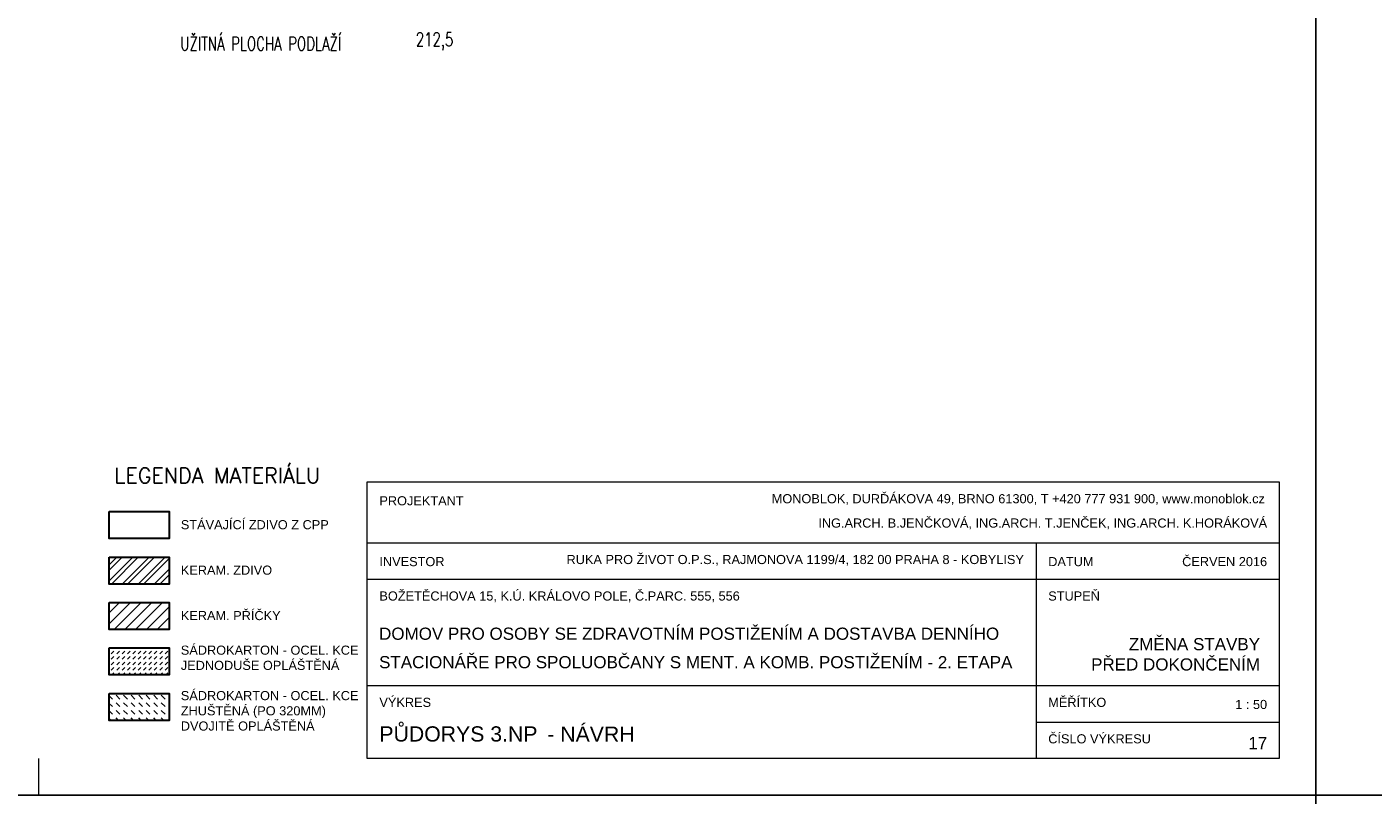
# Model space of a CAD drawing. Header units: millimetres. Extents: x -300958 to -108039, y 30118 to 292543.
# Tile 151 of 256: x -215831 to -204761, y 134957 to 141275. Entities that reach past the tile are written whole.
import ezdxf

# ---------------------------------------------------------------- set-up
doc = ezdxf.new("R2010")
doc.units = ezdxf.units.MM
doc.header["$MEASUREMENT"] = 0
for name, color, linetype, lineweight in [('legenda', 7, 'Continuous', 13), ('Materiály', 1, 'Continuous', 13), ('navrh', 1, 'Continuous', 9), ('popis', 7, 'Continuous', 9), ('RAMECEK', 7, 'Continuous', 0), ('walls', 7, 'Continuous', 13)]:
    doc.layers.add(name, color=color, linetype=linetype, lineweight=lineweight)
doc.styles.add('GENERATED_STYLE_8', font='arial.ttf')
doc.styles.add('Style-Arial', font='arial.ttf')

# ---------------------------------------------------------------- blocks, each defined once
blk = doc.blocks.new('*U49')
at = {"layer": 'RAMECEK', "linetype": 'Continuous', "lineweight": 0}
blk.add_line((5250, -11138), (5250, -10838), dxfattribs=at)
at = {"layer": 'RAMECEK', "linetype": 'Continuous', "lineweight": 0, "flags": 128}
blk.add_lwpolyline([(-15750, -11138), (15750, -11138), (15750, 11137), (-15750, 11137)], close=True, dxfattribs=at)

msp = doc.modelspace()

# ---------------------------------------------------------------- hatches: boundary and pattern name
at = {"layer": 'Materiály', "linetype": 'Continuous', "lineweight": 0}
h = msp.add_hatch(dxfattribs=at)
h.set_pattern_fill('ANSI32', color=256, scale=250, style=0)
h.paths.add_polyline_path([(-215154.4, 136692.9), (-214662.2, 136692.9), (-214662.2, 136914.8), (-215154.4, 136914.8)])
at = {"layer": 'Materiály', "linetype": 'Continuous'}
h = msp.add_hatch(dxfattribs=at)
h.set_pattern_fill('ANSI31', color=256, scale=500, style=0)
h.set_pattern_definition([(45, (0, 22275), (-44.194174, 44.194174), [])])
h.paths.add_polyline_path([(-214662.3, 136541.1), (-215154.5, 136541.1), (-215154.5, 136319.2), (-214662.3, 136319.2)])
h = msp.add_hatch(dxfattribs=at)
h.set_pattern_fill('DASH', color=256, scale=250, angle=45, style=0)
h.paths.add_polyline_path([(-214662.4, 135945.5), (-214662.4, 136167.4), (-215154.6, 136167.4), (-215154.6, 135945.5)])
h = msp.add_hatch(dxfattribs=at)
h.set_pattern_fill('DASH', color=256, scale=350, angle=135, style=0)
h.paths.add_polyline_path([(-215154.6, 135793.7), (-215154.6, 135571.8), (-214662.5, 135571.8), (-214662.5, 135793.7)])

# ---------------------------------------------------------------- linework, layer by layer
at = {"layer": 'legenda', "linetype": 'Continuous', "lineweight": 0}
for p, q in [((-213032.6, 137032.2), (-205532.6, 137032.2)), ((-207532.6, 137032.2), (-207532.6, 135257.5)), ((-213032.6, 136732.2), (-205532.6, 136732.2)), ((-213032.6, 135857.5), (-205532.6, 135857.5)), ((-207532.6, 135557.5), (-205532.6, 135557.5))]:
    msp.add_line(p, q, dxfattribs=at)
at = {"layer": 'legenda', "linetype": 'Continuous', "lineweight": 0, "flags": 128}
msp.add_lwpolyline([(-205532.6, 135257.5), (-213032.6, 135257.5), (-213032.6, 137532.2), (-205532.6, 137532.2)], close=True, dxfattribs=at)
at = {"layer": 'navrh', "linetype": 'Continuous', "lineweight": 30, "flags": 128}
for points in [[(-215154.4, 136914.8), (-214662.2, 136914.8), (-214662.2, 136692.9), (-215154.4, 136692.9)], [(-215154.5, 136541.1), (-214662.3, 136541.1), (-214662.3, 136319.2), (-215154.5, 136319.2)], [(-215154.6, 136167.4), (-214662.4, 136167.4), (-214662.4, 135945.5), (-215154.6, 135945.5)], [(-215154.6, 135793.7), (-214662.5, 135793.7), (-214662.5, 135571.8), (-215154.6, 135571.8)]]:
    msp.add_lwpolyline(points, close=True, dxfattribs=at)
at = {"layer": 'walls', "linetype": 'Continuous', "lineweight": 30, "flags": 128}
msp.add_lwpolyline([(-215154.4, 137288.5), (-214662.2, 137288.5), (-214662.2, 137066.6), (-215154.4, 137066.6)], close=True, dxfattribs=at)

# ---------------------------------------------------------------- block references
at = {"layer": 'RAMECEK', "linetype": 'Continuous', "lineweight": 0}
for p in [(-220982.6, 146095), (-189482.6, 146095), (-220982.6, 123820), (-189482.6, 123820)]:
    msp.add_blockref('*U49', p, dxfattribs=at)

# ---------------------------------------------------------------- texts
at = {"layer": 'legenda', "linetype": 'Continuous', "lineweight": 0, "line_spacing_factor": 0.809677}
for s, insert, char_height, attachment_point, rotation, style in [('\\Fromans.shx;\\H1.000000x;\\W0.714286;UŽITNÁ PLOCHA PODLAŽÍ\\H1.000000x;\\W1.000000; ', (-214570.2, 141136.3), 112, 4, 359.99091, 'Style-Arial'), ('{\\Fromans|c0;\\W0.71429;21\\Fromans|c238;2\\Fromans|c0;,\\Fromans|c238;5}', (-212633.3, 141154.4), 112, 4, 359.99091, 'Style-Arial'), ('\\Fromans.shx;LEGENDA MATERIÁLU', (-214265.8, 137585.5), 125, 5, 0.00406, 'GENERATED_STYLE_8')]:
    msp.add_mtext(s, dxfattribs=dict(at, insert=insert, char_height=char_height, attachment_point=attachment_point, rotation=rotation, style=style))
at = {"layer": 'legenda', "linetype": 'Continuous', "lineweight": 0, "style": 'GENERATED_STYLE_8'}
for s, insert, char_height, width, attachment_point in [('\\A1;PROJEKTANT  ', (-212932.6, 137415), 75, 1711.466, 1), ('MONOBLOK, DURĎÁKOVA 49, BRNO 61300, T +420 777 931 900, www.monoblok.cz', (-205650.9, 137432.2), 75, 4311.61, 3), ('STÁVAJÍCÍ ZDIVO Z CPP', (-214565.4, 137218.6), 75, 1711.466, 1), ('ING.ARCH. B.JENČKOVÁ, ING.ARCH. T.JENČEK, ING.ARCH. K.HORÁKOVÁ', (-205632.6, 137232.2), 75, 5486.569, 3), ('RUKA PRO ŽIVOT O.P.S., RAJMONOVA 1199/4, 182 00 PRAHA 8 - KOBYLISY', (-207632.6, 136932.2), 75, 3880.28, 3), ('KERAM. ZDIVO', (-214565.5, 136844.9), 75, 1711.466, 1), ('\\A1;INVESTOR', (-212932.6, 136915), 75, 1711.466, 1), ('\\A1;DATUM', (-207432.6, 136915), 75, 689.424, 1), ('ČERVEN 2016', (-205632.6, 136915), 75, 828.958, 3), ('BOŽETĚCHOVA 15, K.Ú. KRÁLOVO POLE, Č.PARC. 555, 556', (-212932.6, 136632.2), 75, 3474.693, 1), ('STUPEŇ', (-207432.6, 136632.2), 75, 945.177, 1), ('KERAM. PŘÍČKY', (-214565.6, 136471.2), 75, 1711.466, 1), ('SÁDROKARTON - OCEL. KCE JEDNODUŠE OPLÁŠTĚNÁ', (-214565.7, 136186.7), 75, 1711.466, 1), ('SÁDROKARTON - OCEL. KCE ZHUŠTĚNÁ (PO 320MM)\\PDVOJITĚ OPLÁŠTĚNÁ', (-214565.7, 135813), 75, 1711.466, 1), ('VÝKRES', (-212932.6, 135757.6), 75, 1711.466, 1), ('MĚŘÍTKO', (-207432.6, 135757.6), 75, 810.571, 1), ('1 : 50', (-205632.6, 135740.3), 75, 828.957, 3), ('PŮDORYS 3.NP', (-212932.7, 135396.1), 125, 4195.239, 7), ('- NÁVRH', (-211551.8, 135396.1), 125, 4195.239, 7), ('ČÍSLO VÝKRESU', (-207432.6, 135457.6), 75, 931.717, 1), ('17', (-205632.6, 135434.6), 100, 828.958, 3)]:
    msp.add_mtext(s, dxfattribs=dict(at, insert=insert, char_height=char_height, width=width, attachment_point=attachment_point))
at = {"layer": 'popis', "linetype": 'Continuous', "lineweight": 0, "char_height": 100, "style": 'GENERATED_STYLE_8'}
for s, insert, width, attachment_point in [('DOMOV PRO OSOBY SE ZDRAVOTNÍM POSTIŽENÍM A DOSTAVBA DENNÍHO', (-212935.2, 136233.2), 5612.613, 7), ('ZMĚNA STAVBY \\PPŘED DOKONČENÍM', (-205690.8, 135980.5), 1841.776, 9), ('STACIONÁŘE PRO SPOLUOBČANY S MENT. A KOMB. POSTIŽENÍM - 2. ETAPA', (-212935.2, 135999.1), 5612.613, 7)]:
    msp.add_mtext(s, dxfattribs=dict(at, insert=insert, width=width, attachment_point=attachment_point))

doc.saveas('drawing.dxf')
